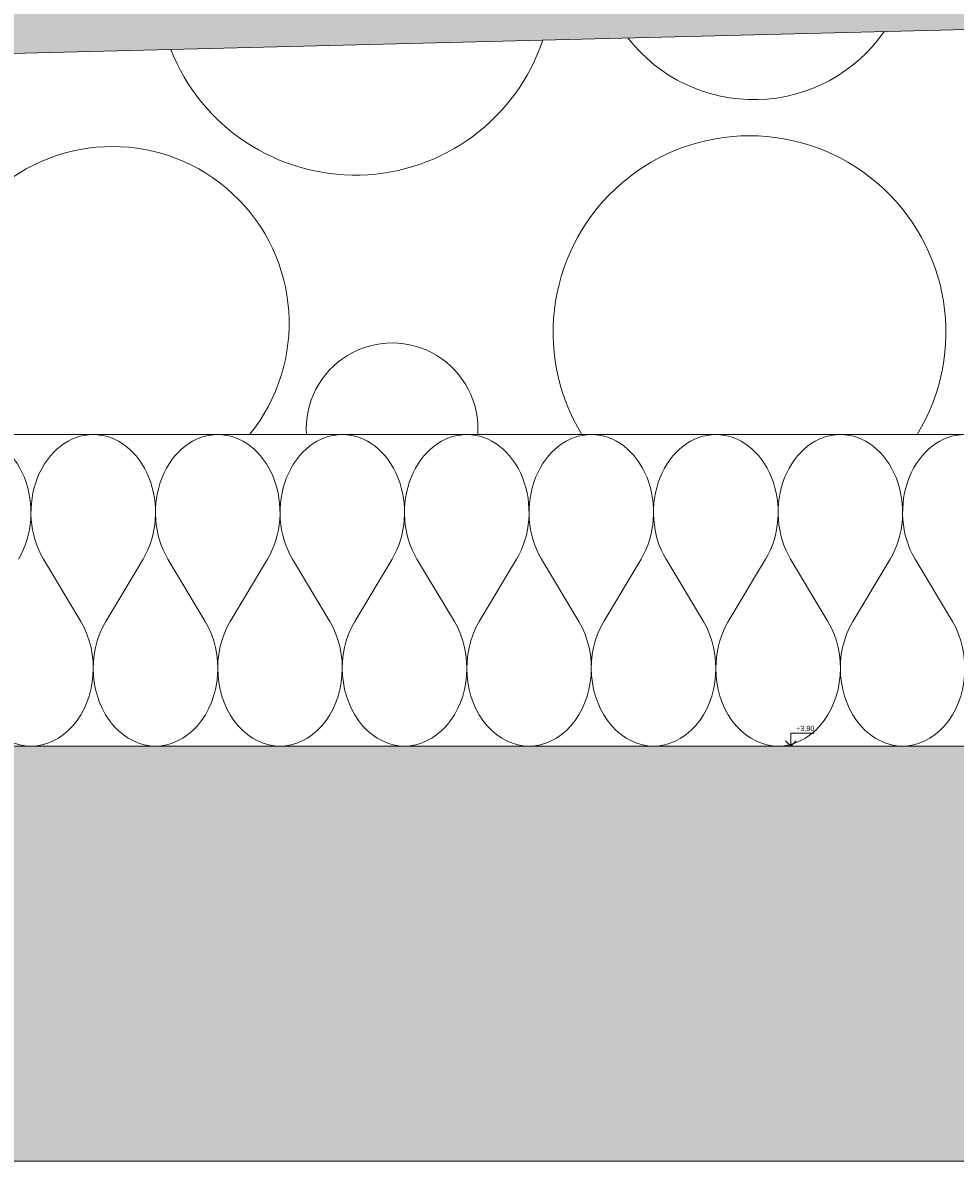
# Model space of a CAD drawing. Header units: millimetres. Extents: x 119219 to 750800, y -8933 to 168688.
# Tile 60 of 115: x 517260 to 517709, y 3700 to 4248. Entities that reach past the tile are written whole.
import ezdxf

# ---------------------------------------------------------------- set-up
doc = ezdxf.new("R2010")
doc.units = ezdxf.units.MM
doc.header["$MEASUREMENT"] = 0
doc.linetypes.add('Wipeout_Contour', pattern=[1000, 0, -1000])
for name, color, linetype, lineweight in [('0_Ном._пера__1', 7, 'Continuous', 0), ('0_Ном._пера__120', 7, 'Continuous', 0), ('АР-Чертеж-Размеры.АР_Ном._пера__1', 7, 'Continuous', 0)]:
    doc.layers.add(name, color=color, linetype=linetype, lineweight=lineweight)
doc.layers.add('АР-Чертеж-Размеры.АР', color=7, linetype='Continuous')
doc.styles.add('РЎР“Р•РќР•Р\xa0РР\xa0_РЎРўРР›Р¬_3', font='arial.ttf')

# ---------------------------------------------------------------- blocks, each defined once
blk = doc.blocks.new('*X6')
at = {"layer": '0_Ном._пера__120', "color": 7, "linetype": 'Continuous', "lineweight": 0}
for p, q in [((517287.55, 3960), (517269.55, 3990)), ((517299.55, 3960), (517317.55, 3990)), ((517347.55, 3960), (517329.55, 3990)), ((517359.55, 3960), (517377.55, 3990)), ((517407.55, 3960), (517389.55, 3990)), ((517419.55, 3960), (517437.55, 3990)), ((517467.55, 3960), (517449.55, 3990)), ((517479.55, 3960), (517497.55, 3990)), ((517527.55, 3960), (517509.55, 3990)), ((517539.55, 3960), (517557.55, 3990)), ((517587.55, 3960), (517569.55, 3990)), ((517599.55, 3960), (517617.55, 3990)), ((517647.55, 3960), (517629.55, 3990)), ((517659.55, 3960), (517677.55, 3990)), ((517707.55, 3960), (517689.55, 3990))]:
    blk.add_line(p, q, dxfattribs=at)
for centre, start_param, end_param in [((517233.55, 4012.5), 4.068888, 6.283185), ((517293.55, 4012.5), 0, 2.214297), ((517293.55, 4012.5), 4.068888, 6.283185), ((517353.55, 4012.5), 0, 2.214297), ((517353.55, 4012.5), 4.068888, 6.283185), ((517413.55, 4012.5), 0, 2.214297), ((517413.55, 4012.5), 4.068888, 6.283185), ((517473.55, 4012.5), 0, 2.214297), ((517473.55, 4012.5), 4.068888, 6.283185), ((517533.55, 4012.5), 0, 2.214297), ((517533.55, 4012.5), 4.068888, 6.283185), ((517593.55, 4012.5), 0, 2.214297), ((517593.55, 4012.5), 4.068888, 6.283185), ((517653.55, 4012.5), 0, 2.214297), ((517653.55, 4012.5), 4.068888, 6.283185), ((517713.55, 4012.5), 0, 2.214297), ((517263.55, 3937.5), 0.927295, 5.35589), ((517323.55, 3937.5), 0.927295, 5.35589), ((517383.55, 3937.5), 0.927295, 5.35589), ((517443.55, 3937.5), 0.927295, 5.35589), ((517503.55, 3937.5), 0.927295, 5.35589), ((517563.55, 3937.5), 0.927295, 5.35589), ((517623.55, 3937.5), 0.927295, 5.35589), ((517683.55, 3937.5), 0.927295, 5.35589)]:
    blk.add_ellipse(centre, major_axis=(0, 37.5), ratio=0.8, start_param=start_param, end_param=end_param, dxfattribs=at)
blk = doc.blocks.new('Штриховка_1_1', base_point=(0, 0))
at = {"color": 254, "linetype": 'Wipeout_Contour', "lineweight": 0, "ltscale": 2064435.454856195}
blk.add_wipeout([(521038.4, 3900), (521038.4, 4050), (511148.7, 4050), (511148.7, 3900)], dxfattribs=at)
at = {"layer": '0_Ном._пера__120', "color": 7, "linetype": 'Continuous', "lineweight": 0, "flags": 128}
blk.add_lwpolyline([(521038.4, 3900), (511148.7, 3900), (511148.7, 4050), (521038.4, 4050)], close=True, dxfattribs=at)
at = {"layer": '0_Ном._пера__120', "color": 7, "linetype": 'Continuous', "lineweight": 0}
blk.add_blockref('*X6', (0, 0), dxfattribs=at)
blk = doc.blocks.new('*X8')
at = {"layer": '0_Ном._пера__1', "color": 7, "linetype": 'Continuous', "lineweight": 0}
for centre, radius, start, end in [((517419.75, 4270.4), 95.41, 201.4642, 341.4171), ((517611.82, 4288.04), 76.71, 217.7943, 325.0871), ((517609.78, 4099.31), 94.62, 328.5923, 211.4077), ((517302.83, 4103.65), 85.1, 320.9255, 219.0745), ((517437.57, 4052.8), 41.35, 356.1164, 183.8836)]:
    blk.add_arc(centre, radius, start, end, dxfattribs=at)
blk = doc.blocks.new('Штриховка_2_1', base_point=(0, 0))
at = {"color": 254, "linetype": 'Wipeout_Contour', "lineweight": 0, "ltscale": 3637820.771207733}
blk.add_wipeout([(521038.4, 4050), (521038.4, 4300), (526118.87, 4300), (526118.87, 4456.5), (521089.08, 4330), (511148.7, 4080), (511148.7, 4050)], dxfattribs=at)
at = {"layer": '0_Ном._пера__1', "color": 7, "linetype": 'Continuous', "lineweight": 0, "flags": 128}
blk.add_lwpolyline([(521038.4, 4050), (511148.7, 4050), (511148.7, 4080), (521089.08, 4330), (526118.87, 4456.5), (526118.87, 4300), (521038.4, 4300)], close=True, dxfattribs=at)
at = {"layer": '0_Ном._пера__1', "color": 7, "linetype": 'Continuous', "lineweight": 0}
blk.add_blockref('*X8', (0, 0), dxfattribs=at)
blk = doc.blocks.new('Штриховка_3_1', base_point=(0, 0))
at = {"color": 254, "linetype": 'Wipeout_Contour', "lineweight": 0, "ltscale": 2074607.159705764}
blk.add_wipeout([(526118.87, 4505.51), (526118.8, 4514.51), (511148.7, 4139.02), (511148.7, 4129.01)], dxfattribs=at)
blk = doc.blocks.new('Линейный Размер_3_1', base_point=(517629.69, 3900))
at = {"layer": 'АР-Чертеж-Размеры.АР_Ном._пера__1', "color": 7, "linetype": 'Continuous', "lineweight": 0}
for p, q in [((517629.69, 3900), (517629.69, 3906.25)), ((517629.69, 3906.25), (517640.86, 3906.25)), ((517629.69, 3900), (517627.19, 3902.5)), ((517632.19, 3902.5), (517629.69, 3900))]:
    blk.add_line(p, q, dxfattribs=at)
at = {"layer": 'АР-Чертеж-Размеры.АР_Ном._пера__1', "color": 7, "lineweight": 0, "insert": (517632.19, 3906.75), "char_height": 2.5, "attachment_point": 7, "style": 'РЎР“Р•РќР•Р\xa0РР\xa0_РЎРўРР›Р¬_3'}
blk.add_mtext('\\A1;{\\pql;\\fArial|b0|i0|c204|p0;\\W1.000000;+3,90}', dxfattribs=at)

msp = doc.modelspace()

# ---------------------------------------------------------------- linework, layer by layer
at = {"layer": '0_Ном._пера__1', "color": 7, "linetype": 'Continuous', "lineweight": 5}
msp.add_line((511148.697, 3700.002), (521439.082, 3700.002), dxfattribs=at)

# ---------------------------------------------------------------- block references
at = {"layer": '0_Ном._пера__120', "color": 7, "linetype": 'Continuous', "lineweight": 0}
msp.add_blockref('Штриховка_1_1', (0, 0), dxfattribs=at)

# ---------------------------------------------------------------- next in the draw order: linework, layer by layer
at = {"layer": '0_Ном._пера__1', "color": 7, "linetype": 'Continuous', "lineweight": 5}
msp.add_line((511168.697, 3900.002), (521188.402, 3900.002), dxfattribs=at)

# ---------------------------------------------------------------- next in the draw order: block references
at = {"layer": '0_Ном._пера__1', "color": 7, "linetype": 'Continuous', "lineweight": 0}
msp.add_blockref('Штриховка_2_1', (0, 0), dxfattribs=at)
at = {"layer": 'АР-Чертеж-Размеры.АР', "color": 7, "linetype": 'Continuous', "lineweight": 0}
msp.add_blockref('Линейный Размер_3_1', (517629.686, 3900.002), dxfattribs=at)

# ---------------------------------------------------------------- next in the draw order: block references
at = {"layer": '0_Ном._пера__1', "color": 7, "linetype": 'Continuous', "lineweight": 0}
msp.add_blockref('Штриховка_3_1', (0, 0), dxfattribs=at)

# ---------------------------------------------------------------- next in the draw order: hatches: boundary and pattern name
at = {"layer": '0_Ном._пера__1', "linetype": 'Continuous', "lineweight": 0, "true_color": 0x000000}
msp.add_hatch(color=18, dxfattribs=at).paths.add_polyline_path([(511148.697, 4129.015), (511148.697, 4080.002), (526118.867, 4456.501), (526118.867, 4505.513)])
at = {"layer": '0_Ном._пера__1', "linetype": 'Continuous', "lineweight": 0}
h = msp.add_hatch(dxfattribs=at)
h.set_pattern_fill('Железобетон__project__ув_3A', style=0, pattern_type=2)
h.set_pattern_definition([(45, (0, 0), (-56.568542, 56.568542), []), (45, (-28.284, 28.284), (-56.568542, 56.568542), [60, -20, 0, -20])])
h.paths.add_polyline_path([(521188.402, 4150.002), (526318.867, 4150.002), (526318.867, 3950.002), (521439.082, 3950.002), (521439.082, 3700.002), (510948.697, 3700.002), (510948.697, 3900), (521188.401, 3900.002)])

# ---------------------------------------------------------------- next in the draw order: linework, layer by layer
at = {"layer": '0_Ном._пера__1', "color": 7, "linetype": 'Continuous', "lineweight": 0, "flags": 128}
for points in [[(511148.697, 4129.015), (511148.697, 4080.002), (526118.867, 4456.501), (526118.867, 4505.513)], [(521188.402, 4150.002), (526318.867, 4150.002), (526318.867, 3950.002), (521439.082, 3950.002), (521439.082, 3700.002), (510948.697, 3700.002), (510948.697, 3900), (521188.401, 3900.002)]]:
    msp.add_lwpolyline(points, close=True, dxfattribs=at)

doc.saveas('drawing.dxf')
